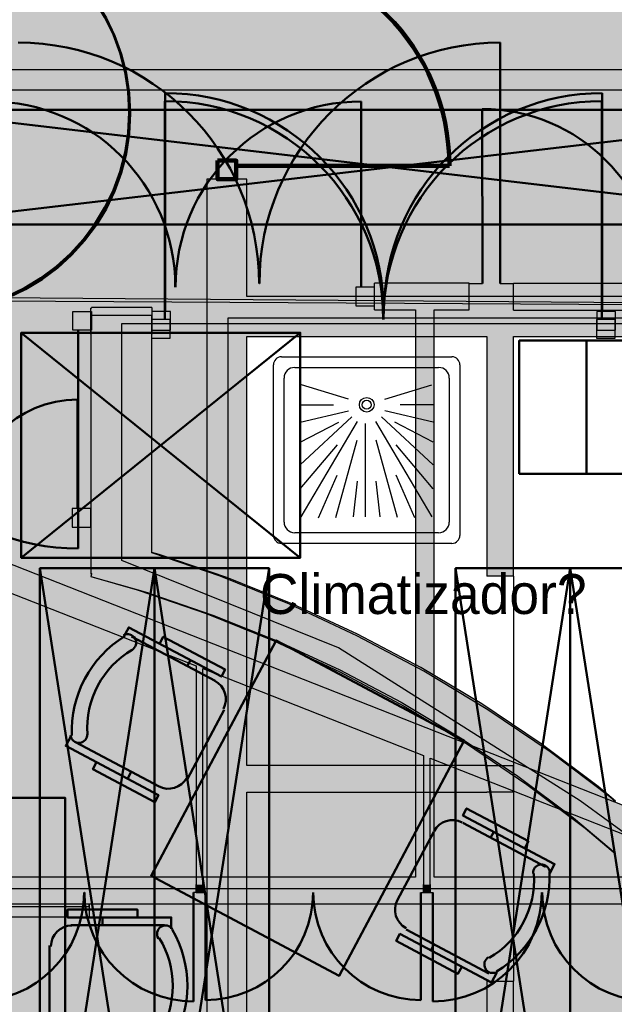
# Model space of a CAD drawing. Header units: metres. Extents: x -1 to 430, y -6 to 31.
# Tile 129 of 154: x 407.24 to 409.47, y 21.64 to 25.34. Entities that reach past the tile are written whole.
import ezdxf

# ---------------------------------------------------------------- set-up
doc = ezdxf.new("R2010")
doc.units = ezdxf.units.M
doc.linetypes.add('CONTINUA', pattern=[0])
doc.linetypes.add('VERDECKT', pattern=[9.525, 6.35, -3.175])
for name, color, linetype, lineweight in [('3D P1 MURS EXISTENTS', 7, 'CONTINUA', 25), ('3D P2 MURS', 7, 'CONTINUA', 25), ('3D PA MURS', 7, 'CONTINUA', 25), ('3D PB MURS', 7, 'CONTINUA', 25), ('3D PS-1 MUR', 7, 'CONTINUA', 25), ('3D PS-1 MUR NOU', 7, 'CONTINUA', 25), ('3D PS-2 MUR', 7, 'CONTINUA', 25), ('P1 CONSTRUÏDES REAL D´ACTUACIÓ', 7, 'CONTINUA', 25), ('P1 MOBLES', 7, 'CONTINUA', 25), ('P2 CONSTRUÏDES REAL D´ACTUACIÓ', 7, 'CONTINUA', 25), ('P2 MOBLES 2D', 7, 'CONTINUA', 25), ('PA CONSTRUÏDES REAL', 7, 'CONTINUA', 25), ('PA MOBLES', 7, 'CONTINUA', 25), ('PB CONSTRUÏDES REAL D´ACTUACIÓ', 7, 'CONTINUA', 25), ('PS -2  MOBLES', 7, 'CONTINUA', 25), ('PS-1 CONSTRUÏDES REAL D´ACTUACIÓ', 7, 'CONTINUA', 25), ('PS-1 ESCALES 2D', 7, 'CONTINUA', 25), ('PS-1 MOBLES', 7, 'CONTINUA', 25), ('PS-2 CONSTRUÏDES REAL D´ACTUACIÓ', 7, 'CONTINUA', 25)]:
    doc.layers.add(name, color=color, linetype=linetype, lineweight=lineweight)
doc.styles.add('Century Gothic', font='txt')

# ---------------------------------------------------------------- blocks, each defined once
blk = doc.blocks.new('OBJETO_COMPLEJO_62')
at = {"layer": 'P2 MOBLES 2D', "color": 202, "linetype": 'CONTINUA', "lineweight": 50, "transparency": 33554687}
for p, q in [((407.5514, 21.9703), (407.5514, 21.9407)), ((407.7842, 21.9407), (407.4329, 21.9407)), ((407.3524, 21.8645), (407.3524, 21.5724)), ((407.4329, 21.4919), (407.7842, 21.4919)), ((407.5514, 21.4665), (407.5514, 21.4919))]:
    blk.add_line(p, q, dxfattribs=at)
blk.add_lwpolyline([(406.6116, 22.419), (406.6116, 21.0178), (407.4117, 21.0178), (407.4117, 22.419), (406.6116, 22.419)], close=True, dxfattribs=at)
for points in [[(407.6826, 21.9703), (407.6826, 21.9999), (407.4202, 21.9999), (407.4202, 21.9703), (407.8096, 21.9703), (407.8096, 21.928)], [(407.358, 21.8617), (407.3595, 21.8775), (407.3641, 21.8922), (407.3713, 21.9055), (407.3809, 21.9171), (407.3925, 21.9266), (407.4058, 21.9339), (407.4205, 21.9384), (407.4363, 21.94)], [(407.7609, 21.8911), (407.758, 21.8968), (407.7564, 21.9028), (407.7559, 21.9089), (407.7566, 21.9149), (407.7584, 21.9207), (407.7613, 21.926), (407.7653, 21.9308), (407.7702, 21.9348), (407.7759, 21.9378), (407.7818, 21.9395), (407.7879, 21.94), (407.7939, 21.9394), (407.7997, 21.9376), (407.8051, 21.9348), (407.8099, 21.9309), (407.814, 21.9259)], [(407.4363, 21.4913), (407.4205, 21.4929), (407.4058, 21.4974), (407.3925, 21.5047), (407.3809, 21.5142), (407.3713, 21.5258), (407.3641, 21.5391), (407.3595, 21.5538), (407.358, 21.5696)], [(407.814, 21.5011), (407.8099, 21.4962), (407.8051, 21.4923), (407.7997, 21.4895), (407.7939, 21.4877), (407.7879, 21.4871), (407.7818, 21.4876), (407.7759, 21.4893), (407.7702, 21.4923), (407.7653, 21.4963), (407.7613, 21.501), (407.7584, 21.5064), (407.7566, 21.5122), (407.7559, 21.5182), (407.7564, 21.5243), (407.758, 21.5303), (407.7609, 21.5359)], [(407.6826, 21.4665), (407.6826, 21.4369), (407.4202, 21.4369), (407.4202, 21.4665), (407.8096, 21.4665), (407.8096, 21.5046)]]:
    blk.add_lwpolyline(points, dxfattribs=at)
for centre, radius, start, end in [((407.4535, 21.7136), 0.4167, 329.5542, 30.4262), ((407.4746, 21.7136), 0.3405, 328.2351, 31.7419)]:
    blk.add_arc(centre, radius, start, end, dxfattribs=at)

msp = doc.modelspace()

# ---------------------------------------------------------------- hatches: boundary and pattern name
at = {"layer": '3D P1 MURS EXISTENTS', "linetype": 'CONTINUA', "lineweight": 18, "true_color": 0xa0a0a0, "transparency": 33554687}
for points in [[(407.5101, 24.2565), (407.507, 24.2565), (407.507, 24.1595), (407.737, 24.1595), (407.737, 24.2595), (407.5101, 24.2595)], [(407.737, 23.1831), (407.737, 24.1595), (407.507, 24.1595), (407.507, 23.2617)], [(409.3185, 22.3439), (409.477, 22.2116), (409.477, 22.407), (409.4116, 22.4616), (409.1975, 22.6221), (408.9752, 22.7713), (408.7455, 22.9085), (408.5089, 23.0336), (408.266, 23.1461), (408.0176, 23.2458), (407.7644, 23.3323), (407.737, 23.3401), (407.737, 23.1831), (407.9654, 23.1051), (408.2065, 23.0084), (408.4422, 22.8992), (408.6719, 22.7778), (408.8949, 22.6445), (409.1106, 22.4998)], [(407.507, 23.2495), (407.7196, 23.1891), (407.51, 23.2607)]]:
    msp.add_hatch(color=253, dxfattribs=at).paths.add_polyline_path(points)
at = {"layer": '3D P2 MURS', "linetype": 'CONTINUA', "lineweight": 18, "true_color": 0xa0a0a0, "transparency": 33554687}
for points in [[(407.737, 23.1804), (407.737, 24.1295), (407.7356, 24.1295), (407.7356, 24.2295), (407.507, 24.2295), (407.507, 23.2597)], [(407.737, 23.1804), (407.9403, 23.1103), (408.1938, 23.0078), (408.4416, 22.8921), (408.6829, 22.7636), (408.9172, 22.6227), (409.1438, 22.4697), (409.3621, 22.3051), (409.515, 22.1766), (409.4808, 22.2086), (409.477, 22.2086), (409.477, 22.4045), (409.4556, 22.4225), (409.231, 22.5918), (408.9979, 22.7492), (408.7569, 22.8942), (408.5086, 23.0264), (408.2537, 23.1453), (407.993, 23.2508), (407.737, 23.3391)], [(407.5096, 23.2588), (407.507, 23.2496), (407.6819, 23.1994)]]:
    msp.add_hatch(color=253, dxfattribs=at).paths.add_polyline_path(points)
at = {"layer": '3D PA MURS', "linetype": 'CONTINUA', "lineweight": 18, "true_color": 0xa0a0a0, "transparency": 33554687}
for points in [[(409.7166, 24.3496), (409.0941, 24.3496), (409.0941, 24.2496), (409.7166, 24.2496)], [(406.9169, 23.3019), (408.7561, 22.5781), (408.7561, 22.5801), (408.7811, 22.5702), (408.7811, 22.5682), (409.8166, 22.1607), (409.8166, 22.2681), (407.1779, 23.3067), (407.1779, 23.2599), (406.919, 23.3091)], [(407.9279, 22.0936), (407.9279, 22.904), (407.9029, 22.9139), (407.9029, 22.0936)], [(408.7811, 22.0936), (408.7811, 22.5702), (408.7561, 22.5801), (408.7561, 22.0936)], [(407.9278, 22.0636), (407.9278, 22.0936), (407.9026, 22.0936), (407.9026, 22.0636)], [(408.7811, 22.0636), (408.7811, 22.0936), (408.7561, 22.0936), (408.7561, 22.0636)]]:
    msp.add_hatch(color=253, dxfattribs=at).paths.add_polyline_path(points)
at = {"layer": '3D PB MURS', "linetype": 'CONTINUA', "lineweight": 18, "true_color": 0xa0a0a0, "transparency": 33554687}
for points in [[(408.927, 24.3508), (408.5723, 24.3508), (408.5723, 24.2508), (408.9271, 24.2508)], [(408.7964, 22.1208), (408.7964, 24.2508), (408.7264, 24.2508), (408.7264, 22.1208)], [(406.0864, 22.0208), (411.0864, 22.0208), (411.0864, 22.1208), (406.0864, 22.1208)]]:
    msp.add_hatch(color=253, dxfattribs=at).paths.add_polyline_path(points)
at = {"layer": '3D PS-1 MUR', "linetype": 'CONTINUA', "lineweight": 18, "true_color": 0xa0a0a0, "transparency": 33554687}
for points in [[(407.9432, 24.7407), (407.9432, 14.1806), (408.0932, 14.1806), (408.0932, 24.7407)], [(414.1564, 24.3007), (408.0932, 24.3007), (408.0932, 24.1507), (414.1564, 24.1507)], [(409.0932, 23.2507), (409.0932, 24.1507), (408.9932, 24.1507), (408.9932, 23.2507)], [(408.0932, 22.4407), (408.9932, 22.4407), (408.9932, 22.5407), (408.0932, 22.5407)], [(408.9932, 22.5407), (408.9932, 22.4407), (409.0932, 22.4407), (409.0932, 22.5407)], [(409.0932, 20.8307), (409.0932, 21.7307), (408.9932, 21.7307), (408.9932, 20.8307)]]:
    msp.add_hatch(color=253, dxfattribs=at).paths.add_polyline_path(points)
at = {"layer": '3D PS-2 MUR', "linetype": 'CONTINUA', "lineweight": 18, "true_color": 0xa0a0a0, "transparency": 33554687}
msp.add_hatch(color=253, dxfattribs=at).paths.add_polyline_path([(400.7764, 25.0007), (410.8264, 25.0007), (410.8264, 25.1507), (400.7764, 25.1507)])
at = {"layer": 'P1 CONSTRUÏDES REAL D´ACTUACIÓ', "linetype": 'CONTINUA', "lineweight": 25, "true_color": 0x057044, "transparency": 33554687}
h = msp.add_hatch(color=116, dxfattribs=at)
h.paths.add_polyline_path([(421.4193, 25.975), (417.0052, 25.975), (417.0052, 28.2282), (410.7422, 28.2282), (410.7422, 28.0315), (408.9322, 28.0315), (408.9322, 27.6815), (406.0222, 27.6815), (406.0222, 27.8415), (405.6622, 27.8415), (405.6631, 28.0024), (404.3859, 28.0024), (404.3859, 28.2282), (400.7297, 28.2282), (397.681, 12.8406), (424.2907, 12.8406), (427.4796, 28.2282), (421.4193, 28.2282)])
h.paths.add_polyline_path([(416.467, 23.4895), (416.467, 22.1195), (415.6377, 22.1195), (414.1586, 21.5474), (413.399, 21.3696), (412.607, 21.3089), (411.1937, 20.8688), (410.3996, 20.8008), (409.6888, 21.2752), (409.6888, 22.1563), (409.3435, 22.4083), (408.4375, 22.9823), (407.6235, 23.3095), (407.6235, 24.1997), (410.8405, 24.1997), (410.8405, 24.2395), (417.4146, 24.2395), (417.4146, 23.4895)], flags=16)
h.paths.add_polyline_path([(406.1297, 24.2104), (406.1297, 23.476), (404.3723, 23.476), (404.3723, 24.2104)], flags=16)
at = {"layer": 'P2 CONSTRUÏDES REAL D´ACTUACIÓ', "linetype": 'CONTINUA', "lineweight": 25, "true_color": 0x057044, "transparency": 33554687}
h = msp.add_hatch(color=116, dxfattribs=at)
h.paths.add_polyline_path([(421.4193, 25.975), (417.0052, 25.975), (417.0052, 27.7274), (415.8448, 27.7274), (415.8448, 28.2282), (410.7422, 28.2282), (410.7422, 28.0315), (408.9322, 28.0315), (408.9322, 27.6815), (406.0222, 27.6815), (406.0222, 27.8415), (405.6622, 27.8415), (405.6631, 28.0024), (404.3859, 28.0024), (404.3859, 28.2282), (400.7297, 28.2282), (397.681, 12.8406), (424.2907, 12.8406), (427.4796, 28.2282), (421.4193, 28.2282)])
h.paths.add_polyline_path([(415.6377, 22.1195), (414.1586, 21.5474), (413.399, 21.3696), (412.607, 21.3089), (411.1937, 20.8688), (410.3996, 20.8008), (409.6888, 21.2752), (409.6888, 22.1563), (409.3435, 22.4083), (408.4375, 22.9823), (407.6235, 23.3095), (407.6235, 24.1997), (410.8405, 24.1997), (410.8405, 24.2395), (417.4146, 24.2395), (417.4146, 23.4895), (416.9678, 23.4895), (416.9678, 22.1195)], flags=16)
h.paths.add_polyline_path([(406.1297, 24.2104), (406.1297, 23.476), (404.3723, 23.476), (404.3723, 24.2104)], flags=16)
at = {"layer": 'PA CONSTRUÏDES REAL', "linetype": 'CONTINUA', "lineweight": 25, "transparency": 33554585}
h = msp.add_hatch(color=7, dxfattribs=at)
h.set_gradient(color1=(5, 112, 68), color2=(5, 112, 68), one_color=1, name='INVSPHERICAL')
h.paths.add_polyline_path([(416.9959, 28.2301), (408.8259, 28.2301), (408.8259, 27.7401), (405.7159, 27.7401), (405.7159, 28.2301), (401.3987, 28.2282), (401.4087, 23.5864), (404.4673, 23.5691), (404.4673, 24.2991), (410.0419, 24.2681), (410.0419, 22.0781), (406.8719, 22.0781), (406.8719, 17.4796), (405.6571, 17.4796), (405.657, 12.8406), (421.3098, 12.8406), (421.3098, 14.496), (421.357, 14.496), (421.357, 25.9701), (416.9959, 25.9701)], flags=0)
at = {"layer": 'PB CONSTRUÏDES REAL D´ACTUACIÓ', "linetype": 'CONTINUA', "lineweight": 25, "transparency": 33554585}
h = msp.add_hatch(color=7, dxfattribs=at)
h.set_gradient(color1=(5, 112, 68), color2=(5, 112, 68), one_color=1, name='INVSPHERICAL')
h.paths.add_polyline_path([(427.0726, 27.2446), (426.6426, 27.2446), (421.2472, 27.2408), (421.2364, 26.0408), (417.0014, 26.0408), (416.9976, 27.7386), (415.8542, 27.7386), (415.8542, 28.2208), (408.8273, 28.2208), (408.8273, 27.7843), (407.3211, 27.7843), (407.3211, 28.2208), (401.4064, 28.2208), (401.3979, 22.0852), (403.3079, 22.0852), (403.3075, 22.0208), (406.1395, 22.0208), (406.1344, 23.4771), (404.3844, 23.4771), (404.3844, 24.3171), (411.161, 24.2665), (411.161, 12.8406), (417.741, 12.8406), (417.741, 14.4665), (424.311, 14.4665), (426.3342, 24.229), (426.4272, 24.2096)], flags=0)
at = {"layer": 'PS-1 CONSTRUÏDES REAL D´ACTUACIÓ', "linetype": 'CONTINUA', "lineweight": 25, "transparency": 33554585}
h = msp.add_hatch(color=7, dxfattribs=at)
h.set_gradient(color1=(5, 112, 68), color2=(5, 112, 68), one_color=1, name='INVSPHERICAL')
h.paths.add_polyline_path([(414.077, 23.564), (416.0464, 23.564), (416.0464, 25.8907), (415.8648, 25.8907), (415.8648, 28.2297), (396.0164, 28.2297), (396.0164, 28.3639), (391.1497, 28.3639), (391.1497, 13.4839), (408.0223, 13.4839), (408.0223, 24.2199), (414.077, 24.2199)], flags=0)
at = {"layer": 'PS-2 CONSTRUÏDES REAL D´ACTUACIÓ', "linetype": 'CONTINUA', "lineweight": 25, "transparency": 33554585}
h = msp.add_hatch(color=7, dxfattribs=at)
h.set_gradient(color1=(5, 112, 68), color2=(5, 112, 68), one_color=1, name='INVSPHERICAL')
h.paths.add_polyline_path([(415.9095, 28.2282), (400.8536, 28.2282), (400.8514, 25.0757), (410.6414, 25.0757), (410.6414, 24.2257), (421.2214, 24.2257), (421.2214, 25.9739), (415.9095, 25.9739)], flags=0)

# ---------------------------------------------------------------- linework, layer by layer
at = {"layer": '3D P1 MURS EXISTENTS', "color": 202, "linetype": 'CONTINUA', "lineweight": 50, "transparency": 33554687}
for p, q in [((407.787, 24.2445), (407.787, 25.064)), ((409.427, 24.2445), (409.427, 25.064)), ((407.46, 24.1745), (407.46, 23.3545))]:
    msp.add_line(p, q, dxfattribs=at)
at = {"layer": '3D P1 MURS EXISTENTS', "color": 7, "linetype": 'CONTINUA', "lineweight": 25, "transparency": 33554687}
for p, q in [((407.507, 24.1595), (407.507, 24.2565)), ((407.507, 24.2565), (407.5101, 24.2565)), ((407.5101, 24.2565), (407.5101, 24.2595)), ((407.737, 24.2595), (407.5101, 24.2595)), ((407.737, 24.2595), (407.737, 24.1595)), ((407.507, 24.1595), (407.507, 23.2617)), ((407.737, 23.3401), (407.737, 24.1595)), ((407.7644, 23.3323), (407.737, 23.3401)), ((408.0176, 23.2458), (407.7644, 23.3323)), ((407.507, 23.2617), (407.51, 23.2607)), ((407.51, 23.2607), (407.507, 23.2495)), ((407.507, 23.2495), (407.7196, 23.1891)), ((408.266, 23.1461), (408.0176, 23.2458)), ((407.7196, 23.1891), (407.737, 23.1831)), ((407.737, 23.1831), (407.9654, 23.1051)), ((408.5089, 23.0336), (408.266, 23.1461)), ((407.9654, 23.1051), (408.2065, 23.0084)), ((408.7455, 22.9085), (408.5089, 23.0336)), ((408.2065, 23.0084), (408.4422, 22.8992)), ((408.4422, 22.8992), (408.6719, 22.7778)), ((408.9752, 22.7713), (408.7455, 22.9085)), ((408.6719, 22.7778), (408.8949, 22.6445)), ((409.1975, 22.6221), (408.9752, 22.7713)), ((408.8949, 22.6445), (409.1106, 22.4998)), ((409.4116, 22.4616), (409.1975, 22.6221)), ((409.1106, 22.4998), (409.3185, 22.3439)), ((409.477, 22.407), (409.4116, 22.4616)), ((409.3185, 22.3439), (409.477, 22.2116))]:
    msp.add_line(p, q, dxfattribs=at)
for points in [[(407.4399, 24.2445), (407.5101, 24.2445), (407.5101, 24.1745), (407.4399, 24.1745), (407.4399, 24.2445)], [(407.737, 24.1745), (407.807, 24.1745), (407.807, 24.2445), (407.737, 24.2445), (407.737, 24.1745)], [(409.407, 24.1745), (409.477, 24.1745), (409.477, 24.2445), (409.407, 24.2445), (409.407, 24.1745)]]:
    msp.add_lwpolyline(points, close=True, dxfattribs=at)
at = {"layer": '3D P1 MURS EXISTENTS', "color": 202, "linetype": 'CONTINUA', "lineweight": 50, "transparency": 33554687}
for centre, start, end in [((407.787, 24.2445), 0, 90), ((409.427, 24.2445), 90, 180)]:
    msp.add_arc(centre, 0.8195, start, end, dxfattribs=at)
msp.add_ellipse((407.46, 24.1745), major_axis=(0.8219, 0), ratio=0.997665, start_param=3.141593, end_param=4.712389, dxfattribs=at)
at = {"layer": '3D P2 MURS', "color": 202, "linetype": 'CONTINUA', "lineweight": 50, "transparency": 33554687}
for p, q in [((407.7856, 24.2145), (407.7856, 25.0339)), ((409.4254, 24.2145), (409.4254, 25.0339)), ((407.457, 23.5045), (407.457, 23.9135))]:
    msp.add_line(p, q, dxfattribs=at)
at = {"layer": '3D P2 MURS', "color": 7, "linetype": 'CONTINUA', "lineweight": 25, "transparency": 33554687}
for p, q in [((407.7356, 24.2295), (407.507, 24.2295)), ((407.507, 24.2295), (407.507, 23.5195)), ((407.7356, 24.2295), (407.7356, 24.1295)), ((407.7356, 24.1295), (407.737, 24.1295)), ((407.737, 23.3391), (407.737, 24.1295)), ((407.507, 23.5195), (407.507, 23.4195)), ((407.507, 23.4195), (407.507, 23.2597)), ((407.993, 23.2508), (407.737, 23.3391)), ((407.507, 23.2597), (407.5096, 23.2588)), ((407.5096, 23.2588), (407.507, 23.2496)), ((407.507, 23.2496), (407.6819, 23.1994)), ((408.2537, 23.1453), (407.993, 23.2508)), ((407.6819, 23.1994), (407.737, 23.1804)), ((407.737, 23.1804), (407.9403, 23.1103)), ((408.5086, 23.0264), (408.2537, 23.1453)), ((407.9403, 23.1103), (408.1938, 23.0078)), ((408.7569, 22.8942), (408.5086, 23.0264)), ((408.1938, 23.0078), (408.4416, 22.8921)), ((408.4416, 22.8921), (408.6829, 22.7636)), ((408.9979, 22.7492), (408.7569, 22.8942)), ((408.6829, 22.7636), (408.9172, 22.6227)), ((409.231, 22.5918), (408.9979, 22.7492)), ((408.9172, 22.6227), (409.1438, 22.4697)), ((409.4556, 22.4225), (409.231, 22.5918)), ((409.1438, 22.4697), (409.3621, 22.3051)), ((409.477, 22.4045), (409.4556, 22.4225)), ((409.3621, 22.3051), (409.477, 22.2086))]:
    msp.add_line(p, q, dxfattribs=at)
for points in [[(407.7356, 24.1445), (407.8056, 24.1445), (407.8056, 24.2145), (407.7356, 24.2145), (407.7356, 24.1445)], [(409.4054, 24.1445), (409.4754, 24.1445), (409.4754, 24.2145), (409.4054, 24.2145), (409.4054, 24.1445)], [(407.437, 23.4345), (407.507, 23.4345), (407.507, 23.5045), (407.437, 23.5045), (407.437, 23.4345)]]:
    msp.add_lwpolyline(points, close=True, dxfattribs=at)
at = {"layer": '3D P2 MURS', "color": 202, "linetype": 'CONTINUA', "lineweight": 50, "transparency": 33554687}
for centre, radius, start, end in [((407.7856, 24.2145), 0.8194, 0, 90), ((409.4254, 24.2145), 0.8194, 90, 180), ((407.457, 23.5045), 0.409, 90, 180)]:
    msp.add_arc(centre, radius, start, end, dxfattribs=at)
at = {"layer": '3D PA MURS', "color": 202, "linetype": 'CONTINUA', "lineweight": 50, "transparency": 33554687}
for p, q in [((409.0441, 24.3496), (409.0441, 25.2536)), ((407.8926, 22.0636), (407.8926, 21.6545)), ((407.9378, 22.0636), (407.9378, 21.6599)), ((408.7461, 22.0636), (408.7461, 21.6599)), ((408.7911, 22.0636), (408.7911, 21.6545))]:
    msp.add_line(p, q, dxfattribs=at)
at = {"layer": '3D PA MURS', "color": 7, "linetype": 'CONTINUA', "lineweight": 25, "transparency": 33554687}
for p, q in [((408.1391, 24.3496), (408.1401, 24.3496)), ((409.0441, 24.3496), (409.0941, 24.3496)), ((409.0941, 24.2496), (409.0941, 24.3496)), ((409.7166, 24.3496), (409.0941, 24.3496)), ((409.0941, 24.2496), (409.7166, 24.2496)), ((409.7166, 22.3075), (407.1779, 23.3067)), ((406.9919, 23.2724), (407.9029, 22.9139)), ((407.9029, 22.9139), (407.9029, 22.0936)), ((407.9279, 22.904), (408.7561, 22.5781)), ((407.9279, 22.0936), (407.9279, 22.904)), ((408.7561, 22.5781), (408.7561, 22.0936)), ((408.7811, 22.5682), (409.6465, 22.2276)), ((408.7811, 22.0936), (408.7811, 22.5682)), ((407.4835, 22.0636), (407.4825, 22.0636)), ((407.9026, 22.0636), (407.8926, 22.0636)), ((407.9026, 22.0636), (407.9026, 22.0936)), ((407.9029, 22.0936), (407.9026, 22.0936)), ((407.9026, 22.0636), (407.9278, 22.0636)), ((407.9278, 22.0936), (407.9278, 22.0636)), ((407.9278, 22.0936), (407.9279, 22.0936)), ((407.9278, 22.0636), (407.9378, 22.0636)), ((408.3415, 22.0636), (408.3425, 22.0636)), ((408.7461, 22.0636), (408.7561, 22.0636)), ((408.7561, 22.0636), (408.7561, 22.0936)), ((408.7561, 22.0636), (408.7811, 22.0636)), ((408.7811, 22.0936), (408.7811, 22.0636)), ((408.7811, 22.0636), (408.7911, 22.0636)), ((409.2002, 22.0636), (409.2012, 22.0636))]:
    msp.add_line(p, q, dxfattribs=at)
at = {"layer": '3D PA MURS', "color": 202, "linetype": 'CONTINUA', "lineweight": 50, "transparency": 33554687}
for centre, radius, start, end in [((407.235, 24.3496), 0.904, 0, 90), ((409.0441, 24.3496), 0.904, 90, 180), ((407.0734, 22.0636), 0.4091, 270, 0), ((407.8926, 22.0636), 0.4091, 180, 270), ((407.9378, 22.0636), 0.4037, 270, 0), ((408.7461, 22.0636), 0.4037, 180, 270), ((408.7911, 22.0636), 0.4091, 270, 0), ((409.6103, 22.0636), 0.4091, 180, 270)]:
    msp.add_arc(centre, radius, start, end, dxfattribs=at)
at = {"layer": '3D PB MURS', "color": 202, "linetype": 'CONTINUA', "lineweight": 50, "transparency": 33554687}
for p, q in [((408.5223, 24.3358), (408.5223, 25.0327)), ((408.977, 24.3498), (408.9766, 25.004))]:
    msp.add_line(p, q, dxfattribs=at)
at = {"layer": '3D PB MURS', "color": 7, "linetype": 'CONTINUA', "lineweight": 25, "transparency": 33554687}
for p, q in [((408.5723, 24.2508), (408.5723, 24.3508)), ((408.927, 24.3508), (408.5723, 24.3508)), ((408.927, 24.3498), (408.927, 24.3508)), ((408.9271, 24.2508), (408.927, 24.3498)), ((408.927, 24.3498), (408.977, 24.3498)), ((408.5723, 24.2508), (408.7264, 24.2508)), ((408.7264, 24.2508), (408.7264, 22.1208)), ((408.7964, 24.2508), (408.9271, 24.2508)), ((408.7964, 22.1208), (408.7964, 24.2508)), ((408.7264, 22.1208), (406.1864, 22.1208)), ((411.0864, 22.1208), (408.7964, 22.1208)), ((406.0864, 22.0208), (410.2764, 22.0208))]:
    msp.add_line(p, q, dxfattribs=at)
for points in [[(408.5023, 24.2658), (408.5723, 24.2658), (408.5723, 24.3358), (408.5023, 24.3358), (408.5023, 24.2658)], [(404.7222, 22.0108), (407.5007, 22.0108), (407.5007, 22.0208), (407.5007, 21.9708), (404.7222, 21.9708), (404.7222, 22.0208), (404.7222, 22.0108)]]:
    msp.add_lwpolyline(points, close=True, dxfattribs=at)
at = {"layer": '3D PB MURS', "color": 202, "linetype": 'CONTINUA', "lineweight": 50, "transparency": 33554687}
for centre, radius, start, end in [((407.1276, 24.3358), 0.6969, 0, 90), ((408.5223, 24.3358), 0.6969, 90, 180), ((408.977, 24.3498), 0.6542, 0.0414, 90.0414)]:
    msp.add_arc(centre, radius, start, end, dxfattribs=at)
at = {"layer": '3D PS-1 MUR', "color": 7, "linetype": 'CONTINUA', "lineweight": 25, "transparency": 33554687}
for p, q in [((407.9432, 24.7407), (407.9432, 14.1806)), ((408.0932, 24.7407), (407.9432, 24.7407)), ((408.0932, 24.3007), (408.0932, 24.7407)), ((414.1564, 24.3007), (408.0932, 24.3007)), ((408.0932, 22.5407), (408.0932, 24.1507)), ((408.0932, 24.1507), (408.9932, 24.1507)), ((408.9932, 24.1507), (408.9932, 23.2507)), ((409.0932, 24.1507), (412.5064, 24.1507)), ((409.0932, 23.2507), (409.0932, 24.1507)), ((409.0932, 23.2507), (408.9932, 23.2507)), ((408.9932, 22.5407), (408.0932, 22.5407)), ((408.9932, 22.5407), (409.0932, 22.5407)), ((409.0932, 22.4407), (409.0932, 22.5407)), ((408.0932, 20.8307), (408.0932, 22.4407)), ((408.0932, 22.4407), (408.9932, 22.4407)), ((409.0932, 22.4407), (408.9932, 22.4407)), ((408.9932, 21.7307), (409.0932, 21.7307)), ((408.9932, 21.7307), (408.9932, 20.8307)), ((409.0932, 20.8307), (409.0932, 21.7307))]:
    msp.add_line(p, q, dxfattribs=at)
at = {"layer": '3D PS-1 MUR NOU', "color": 240, "linetype": 'CONTINUA', "lineweight": 140, "transparency": 33554687}
msp.add_line((408.0532, 24.7907), (408.8532, 24.7907), dxfattribs=at)
msp.add_lwpolyline([(407.9832, 24.8107), (407.9832, 24.7407), (408.0532, 24.7407), (408.0532, 24.8107), (407.9832, 24.8107)], close=True, dxfattribs=at)
msp.add_arc((408.0532, 24.7907), 0.8, 0, 90, dxfattribs=at)
at = {"layer": '3D PS-2 MUR', "color": 7, "linetype": 'CONTINUA', "lineweight": 25, "transparency": 33554687}
for p, q in [((410.6764, 25.1507), (400.7764, 25.1507)), ((400.9262, 25.0007), (410.8264, 25.0007))]:
    msp.add_line(p, q, dxfattribs=at)
at = {"layer": 'P1 CONSTRUÏDES REAL D´ACTUACIÓ', "color": 7, "linetype": 'CONTINUA', "lineweight": 25, "transparency": 33554687}
for p, q in [((407.6235, 24.1997), (410.8405, 24.1997)), ((407.6235, 23.3095), (407.6235, 24.1997)), ((408.4375, 22.9823), (407.6235, 23.3095)), ((409.3435, 22.4083), (408.4375, 22.9823)), ((409.6888, 22.1563), (409.3435, 22.4083))]:
    msp.add_line(p, q, dxfattribs=at)
at = {"layer": 'P1 MOBLES', "color": 202, "linetype": 'CONTINUA', "lineweight": 50, "transparency": 33554687}
for p, q in [((407.6603, 23.0244), (407.9743, 22.8576)), ((407.8815, 22.9356), (407.8696, 22.9132)), ((408.0076, 22.7488), (407.8705, 22.4909)), ((407.7637, 22.4613), (407.4497, 22.6282)), ((407.6452, 22.4908), (407.6591, 22.5169)), ((409.2135, 22.1598), (408.9032, 22.3247)), ((408.7944, 22.2914), (408.6574, 22.0335)), ((409.0198, 22.2915), (409.0079, 22.2691)), ((408.6907, 21.9247), (409.0009, 21.7599)), ((408.7834, 21.8467), (408.7953, 21.8691))]:
    msp.add_line(p, q, dxfattribs=at)
for points in [[(407.6611, 22.9734), (407.6663, 22.9771), (407.6706, 22.9816), (407.6738, 22.9867), (407.676, 22.9924), (407.6771, 22.9983), (407.6771, 23.0044), (407.6758, 23.0105), (407.6733, 23.0164), (407.6697, 23.0216), (407.6653, 23.026), (407.6601, 23.0293), (407.6545, 23.0315), (407.6486, 23.0327), (407.6425, 23.0327), (407.6364, 23.0315), (407.6305, 23.0291)], [(407.7657, 22.9972), (407.7796, 23.0233), (408.0113, 22.9002), (407.9974, 22.874), (407.6498, 23.0588), (407.6319, 23.0251)], [(408.0048, 22.7526), (408.0108, 22.7673), (408.0137, 22.7824), (408.0136, 22.7976), (408.0106, 22.8123), (408.0048, 22.8262), (407.9964, 22.8388), (407.9856, 22.8497), (407.9724, 22.8585)], [(407.4312, 22.654), (407.4325, 22.6477), (407.4349, 22.642), (407.4383, 22.6369), (407.4426, 22.6327), (407.4476, 22.6293), (407.4532, 22.6269), (407.4593, 22.6256), (407.4657, 22.6256), (407.4719, 22.6268), (407.4777, 22.6291), (407.4828, 22.6325), (407.4871, 22.6368), (407.4905, 22.6418), (407.4929, 22.6473), (407.4943, 22.6534), (407.4944, 22.6598)], [(407.5293, 22.5523), (407.5154, 22.5262), (407.7471, 22.403), (407.761, 22.4292), (407.4134, 22.6139), (407.4333, 22.6513)], [(407.7619, 22.4623), (407.7766, 22.4563), (407.7917, 22.4534), (407.8068, 22.4536), (407.8215, 22.4566), (407.8354, 22.4623), (407.848, 22.4707), (407.859, 22.4815), (407.8678, 22.4947)], [(409.1357, 22.2299), (409.1496, 22.2561), (408.9178, 22.3793), (408.9039, 22.3531), (409.2478, 22.1703), (409.23, 22.1367)], [(408.9013, 22.3264), (408.8866, 22.3324), (408.8715, 22.3352), (408.8563, 22.3351), (408.8416, 22.3321), (408.8277, 22.3263), (408.8151, 22.318), (408.8042, 22.3071), (408.7954, 22.294)], [(409.2302, 22.1404), (409.229, 22.1467), (409.2265, 22.1524), (409.2231, 22.1574), (409.2188, 22.1617), (409.2138, 22.1651), (409.2082, 22.1675), (409.2021, 22.1688), (409.1957, 22.1688), (409.1895, 22.1676), (409.1837, 22.1652), (409.1787, 22.1619), (409.1743, 22.1576), (409.1709, 22.1526), (409.1685, 22.147), (409.1671, 22.141), (409.167, 22.1346)], [(408.6583, 22.036), (408.6523, 22.0213), (408.6494, 22.0062), (408.6496, 21.9911), (408.6526, 21.9763), (408.6583, 21.9625), (408.6667, 21.9498), (408.6775, 21.9389), (408.6907, 21.9301)], [(408.8993, 21.7851), (408.8854, 21.7589), (408.6536, 21.8821), (408.6675, 21.9082), (409.0115, 21.7255), (409.0313, 21.7629)], [(409.0003, 21.8209), (408.9951, 21.8173), (408.9908, 21.8128), (408.9876, 21.8076), (408.9854, 21.802), (408.9843, 21.796), (408.9843, 21.7899), (408.9856, 21.7839), (408.9881, 21.778), (408.9917, 21.7727), (408.9961, 21.7684), (409.0013, 21.7651), (409.0069, 21.7628), (409.0128, 21.7617), (409.0189, 21.7617), (409.025, 21.7628), (409.0309, 21.7653)]]:
    msp.add_lwpolyline(points, dxfattribs=at)
msp.add_lwpolyline([(408.9092, 22.6345), (408.44, 21.7514), (407.7335, 22.1268), (408.2027, 23.0099), (408.9092, 22.6345)], close=True, dxfattribs=at)
at = {"layer": 'P1 MOBLES', "color": 202, "linetype": 'VERDECKT', "lineweight": 50, "transparency": 33554687}
msp.add_circle((406.9052, 24.9874), 0.75, dxfattribs=at)
at = {"layer": 'P1 MOBLES', "color": 202, "linetype": 'CONTINUA', "lineweight": 50, "transparency": 33554687}
for centre, radius, start, end in [((407.853, 22.6704), 0.4167, 121.5893, 182.4614), ((407.8343, 22.6804), 0.3405, 120.2735, 183.781), ((408.8122, 22.122), 0.4167, 301.5892, 2.4611), ((408.8308, 22.112), 0.3405, 300.2738, 3.7806)]:
    msp.add_arc(centre, radius, start, end, dxfattribs=at)
at = {"layer": 'P2 CONSTRUÏDES REAL D´ACTUACIÓ', "color": 7, "linetype": 'CONTINUA', "lineweight": 25, "transparency": 33554687}
for p, q in [((407.6235, 23.3095), (407.6235, 24.1997)), ((407.6235, 24.1997), (410.8405, 24.1997)), ((408.4375, 22.9823), (407.6235, 23.3095)), ((409.3435, 22.4083), (408.4375, 22.9823)), ((409.6888, 22.1563), (409.3435, 22.4083))]:
    msp.add_line(p, q, dxfattribs=at)
at = {"layer": 'P2 MOBLES 2D', "color": 202, "linetype": 'VERDECKT', "lineweight": 50, "transparency": 33554687}
msp.add_circle((406.901, 24.9916), 0.75, dxfattribs=at)
at = {"layer": 'PA CONSTRUÏDES REAL', "color": 7, "linetype": 'CONTINUA', "lineweight": 25, "transparency": 33554687}
for p, q in [((404.4673, 24.2991), (410.0419, 24.2681)), ((410.0419, 22.0781), (406.8719, 22.0781))]:
    msp.add_line(p, q, dxfattribs=at)
at = {"layer": 'PA MOBLES', "color": 202, "linetype": 'CONTINUA', "lineweight": 50, "transparency": 33554687}
msp.add_line((407.2461, 24.1645), (408.2935, 23.32), dxfattribs=at)
msp.add_lwpolyline([(407.2461, 23.32), (408.2935, 23.32), (408.2935, 24.1645), (407.2461, 24.1645), (407.2461, 23.32), (408.2935, 24.1645)], dxfattribs=at)
at = {"layer": 'PB CONSTRUÏDES REAL D´ACTUACIÓ', "color": 7, "linetype": 'CONTINUA', "lineweight": 25, "transparency": 33554687}
msp.add_line((404.3844, 24.3171), (411.161, 24.2665), dxfattribs=at)
at = {"layer": 'PS -2  MOBLES', "color": 202, "linetype": 'CONTINUA', "lineweight": 50, "transparency": 33554687}
for p, q in [((406.7964, 24.5707), (410.4664, 25.0007)), ((406.7964, 25.0007), (410.4664, 24.5707)), ((407.3164, 23.2807), (407.7464, 20.5207)), ((407.7464, 23.2807), (407.3164, 20.5207)), ((407.7464, 20.5207), (408.1764, 23.2807)), ((408.1764, 20.5207), (407.7464, 23.2807)), ((408.8764, 23.2807), (409.3064, 20.5207)), ((409.3064, 23.2807), (408.8764, 20.5207)), ((409.7364, 20.5207), (409.3064, 23.2807))]:
    msp.add_line(p, q, dxfattribs=at)
for points in [[(410.4664, 25.0007), (406.7964, 25.0007), (406.7964, 24.5707), (410.4664, 24.5707), (410.4664, 25.0007)], [(407.3164, 20.5207), (407.7464, 20.5207), (407.7464, 23.2807), (407.3164, 23.2807), (407.3164, 20.5207)], [(407.7464, 20.5207), (408.1764, 20.5207), (408.1764, 23.2807), (407.7464, 23.2807), (407.7464, 20.5207)], [(408.8764, 20.5207), (409.3064, 20.5207), (409.3064, 23.2807), (408.8764, 23.2807), (408.8764, 20.5207)], [(409.3064, 20.5207), (409.7364, 20.5207), (409.7364, 23.2807), (409.3064, 23.2807), (409.3064, 20.5207)]]:
    msp.add_lwpolyline(points, close=True, dxfattribs=at)
at = {"layer": 'PS-1 CONSTRUÏDES REAL D´ACTUACIÓ', "color": 7, "linetype": 'CONTINUA', "lineweight": 25, "transparency": 33554687}
for p, q in [((408.0223, 13.4839), (408.0223, 24.2199)), ((408.0223, 24.2199), (414.077, 24.2199))]:
    msp.add_line(p, q, dxfattribs=at)
at = {"layer": 'PS-1 ESCALES 2D', "color": 180, "transparency": 33554687}
for p, q in [((408.2228, 24.0742), (408.8628, 24.0742)), ((408.1928, 23.4042), (408.1928, 24.0442)), ((408.2728, 24.0342), (408.8128, 24.0342)), ((408.8928, 24.0442), (408.8928, 23.4042)), ((408.2328, 23.4542), (408.2328, 23.9942)), ((408.8528, 23.9942), (408.8528, 23.4542)), ((408.4742, 23.9149), (408.2978, 23.9692)), ((408.6113, 23.9149), (408.7878, 23.9692)), ((408.2928, 23.8942), (408.4178, 23.8942)), ((408.7928, 23.8942), (408.6678, 23.8942)), ((408.2928, 23.8292), (408.4749, 23.8712)), ((408.2928, 23.6692), (408.4874, 23.8488)), ((408.7928, 23.6692), (408.5981, 23.8488)), ((408.7928, 23.8292), (408.6106, 23.8712)), ((408.2928, 23.7542), (408.4378, 23.8292)), ((408.2964, 23.4741), (408.5079, 23.8316)), ((408.5378, 23.4742), (408.5378, 23.8242)), ((408.7891, 23.4741), (408.5776, 23.8316)), ((408.7928, 23.7542), (408.6478, 23.8292)), ((408.4274, 23.4715), (408.5074, 23.7615)), ((408.6581, 23.4715), (408.5781, 23.7615)), ((408.2928, 23.5792), (408.4328, 23.7442)), ((408.7928, 23.5792), (408.6528, 23.7442)), ((408.3619, 23.4702), (408.4319, 23.6302)), ((408.7236, 23.4702), (408.6536, 23.6302)), ((408.4927, 23.4731), (408.5077, 23.6081)), ((408.5928, 23.4731), (408.5778, 23.6081)), ((408.8128, 23.4142), (408.2728, 23.4142)), ((408.8628, 23.3742), (408.2228, 23.3742))]:
    msp.add_line(p, q, dxfattribs=at)
at = {"layer": 'PS-1 ESCALES 2D', "color": 7, "lineweight": 25, "transparency": 33554687}
for p, q in [((409.0932, 23.2507), (409.0932, 22.5407)), ((409.0932, 22.5407), (409.0932, 22.4407)), ((409.0932, 22.4407), (409.0932, 21.7307))]:
    msp.add_line(p, q, dxfattribs=at)
at = {"layer": 'PS-1 ESCALES 2D', "color": 180, "transparency": 33554687}
for radius in [0.0275, 0.0169, 0.0169]:
    msp.add_circle((408.5428, 23.8942), radius, dxfattribs=at)
for centre, radius, start, end in [((408.2228, 24.0442), 0.03, 90, 180), ((408.8628, 24.0442), 0.03, 0, 90), ((408.2728, 23.9942), 0.04, 90, 180), ((408.8128, 23.9942), 0.04, 0, 90), ((408.2728, 23.4542), 0.04, 180, 270), ((408.8128, 23.4542), 0.04, 270, 0), ((408.2228, 23.4042), 0.03, 180, 270), ((408.8628, 23.4042), 0.03, 270, 0)]:
    msp.add_arc(centre, radius, start, end, dxfattribs=at)
at = {"layer": 'PS-1 MOBLES', "lineweight": 50, "transparency": 33554687}
msp.add_line((409.368, 23.6349), (409.368, 24.1349), dxfattribs=at)
msp.add_lwpolyline([(409.1152, 23.6349), (410.8852, 23.6349), (410.8852, 24.1349), (409.1152, 24.1349), (409.1152, 23.6349)], close=True, dxfattribs=at)
at = {"layer": 'PS-2 CONSTRUÏDES REAL D´ACTUACIÓ', "color": 7, "linetype": 'CONTINUA', "lineweight": 25, "transparency": 33554687}
msp.add_line((400.8514, 25.0757), (410.6414, 25.0757), dxfattribs=at)

# ---------------------------------------------------------------- block references
at = {"layer": 'P2 MOBLES 2D', "color": 202, "linetype": 'CONTINUA', "lineweight": 50, "transparency": 33554687}
msp.add_blockref('OBJETO_COMPLEJO_62', (0, 0), dxfattribs=at)

# ---------------------------------------------------------------- texts
at = {"layer": 'PA MOBLES', "color": 202, "linetype": 'CONTINUA', "lineweight": 50, "transparency": 33554687, "insert": (408.1419, 23.1069), "char_height": 0.15, "width": 1.475, "attachment_point": 7, "style": 'Century Gothic'}
msp.add_mtext('Climatizador?', dxfattribs=at)

doc.saveas('drawing.dxf')
